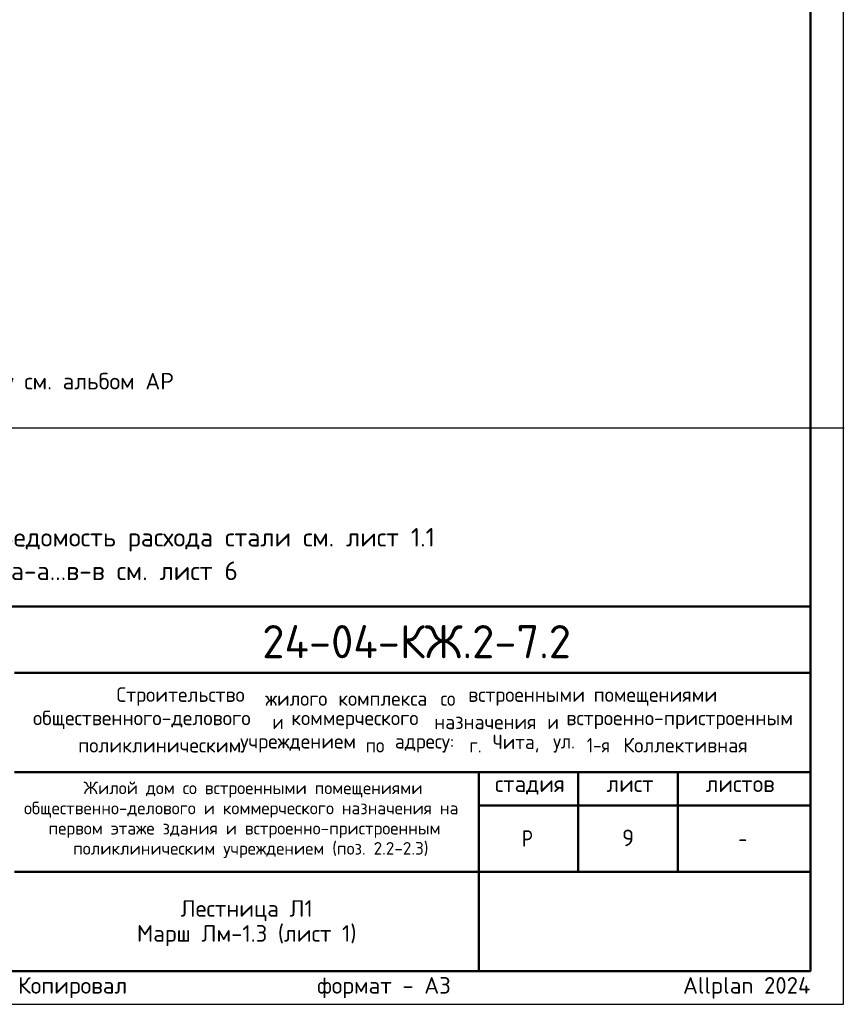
# Model space of a CAD drawing. Header units: millimetres. Extents: x 0 to 21005, y 0 to 14850.
# Tile 6 of 7: x 14789 to 21005, y 0 to 7425. Entities that reach past the tile are written whole.
import ezdxf

# ---------------------------------------------------------------- set-up
doc = ezdxf.new("R2010")
doc.units = ezdxf.units.MM
doc.layers.add('Standard', color=7, linetype='Continuous', lineweight=25)
doc.layers.add('Надписи', color=7, linetype='Continuous', lineweight=25)
doc.styles.add('ISOCPEUR', font='txt')

msp = doc.modelspace()

# ---------------------------------------------------------------- linework, layer by layer
at = {"layer": 'Standard', "color": 7, "linetype": 'Continuous', "lineweight": 50, "transparency": 33554687}
for p, q in [((11500, 3000), (20750, 3000)), ((14750, 2500), (20750, 2500)), ((14750, 1750), (20750, 1750)), ((18250, 1000), (18250, 1750)), ((19000, 1000), (19000, 1750)), ((19750, 1000), (19750, 1750)), ((18250, 1500), (20750, 1500)), ((14750, 1000), (20750, 1000)), ((18250, 250), (18250, 1000)), ((18250, 250), (18250, 1000))]:
    msp.add_line(p, q, dxfattribs=at)
at = {"layer": 'Standard', "color": 7, "linetype": 'Continuous', "lineweight": 25, "transparency": 33554687}
for p, q in [((20750, 250), (20750, 3000)), ((11500, 250), (20750, 250)), ((11500, 250), (20750, 250)), ((11500, 250), (20750, 250))]:
    msp.add_line(p, q, dxfattribs=at)
msp.add_lwpolyline([(0, 0), (21000, 0), (21000, 14850), (0, 14850), (0, 0)], close=True, dxfattribs=at)
at = {"layer": 'Standard', "color": 7, "linetype": 'Continuous', "lineweight": 13, "transparency": 33554687}
msp.add_lwpolyline([(21000, 14850), (0, 14850), (0, 0), (21000, 0), (21000, 14850)], dxfattribs=at)
at = {"layer": 'Standard', "color": 7, "linetype": 'Continuous', "lineweight": 50, "transparency": 33554687}
msp.add_lwpolyline([(1000, 14600), (20750, 14600), (20750, 250), (1000, 250), (1000, 14600)], close=True, dxfattribs=at)
at = {"layer": 'Standard', "color": 7, "linetype": 'Continuous', "lineweight": 25, "transparency": 33554687}
for points in [[(21005, 14600), (11054.5, 14600), (11054.5, 4346.9), (21005, 4346.9)], [(20750, 3000), (11500, 3000), (11500, 250), (20750, 250), (20750, 3000)]]:
    msp.add_lwpolyline(points, dxfattribs=at)

# ---------------------------------------------------------------- texts
at = {"layer": 'Standard', "color": 7, "linetype": 'Continuous', "lineweight": 25, "transparency": 33554687, "style": 'ISOCPEUR'}
for s, insert, char_height, width, attachment_point in [('\\A1;{\\fISOCPEUR|i0|b0;\\H125.000000;\\W1.000000;\\C7;* - все размеры даны по бетону, отделку см. альбом АР}\\P', (13682.6, 4761.5), 125, 4649.661, 2), ('\\W0.98;Строительство ', (15518.6, 2250.8), 110, 1175.348, 7), ('\\W0.96;жилого ', (16640.6, 2250.8), 110, 602.55, 7), ('\\W0.97;комплекса ', (17190.6, 2250.8), 110, 823.039, 7), ('\\W0.90;со ', (17960.6, 2250.8), 110, 258.739, 7), ('\\W0.98;встроенными ', (18169.6, 2250.8), 110, 999.233, 7), ('\\W0.98;помещениями', (19115.6, 2250.8), 110, 955.088, 7), ('\\W0.99;общественного-делового ', (14888.9, 2074.8), 110, 1857.162, 7), ('\\W0.87;и ', (16692.9, 2074.8), 110, 190.617, 7), ('\\W0.98;коммерческого ', (16835.9, 2074.8), 110, 1131.214, 7), ('\\W0.97;назначения ', (17913.9, 2074.8), 110, 905.516, 7), ('\\W0.87;и ', (18766.4, 2074.8), 110, 190.609, 7), ('\\W0.99;встроенно-пристроенным', (18909.4, 2074.8), 110, 1791.218, 7), ('\\W0.95;Чита, ', (18353.9, 1898.8), 110, 508.778, 7), ('\\W0.86;1-я ', (19063.4, 1898.8), 110, 322.299, 7), ('\\W0.98;Коллективная', (19338.4, 1898.8), 110, 1021.088, 7), ('\\W0.98;поликлиническим ', (15229.9, 1898.8), 110, 1274.191, 7), ('\\W0.98;учреждением ', (16450.9, 1898.8), 110, 999.123, 7), ('\\W0.91;по ', (17396.9, 1898.8), 110, 269.87, 7), ('\\W0.96;адресу: ', (17616.9, 1898.8), 110, 613.612, 7), ('\\W0.89;г. ', (18177.9, 1898.8), 110, 224.789, 7), ('\\W0.92;ул. ', (18810.4, 1898.8), 110, 303.428, 7), ('\\W0.99;стадия    лист     листов', (18371.3, 1581.1), 125, 2186.296, 7), ('\\W0.80;Р', (18575, 1187.5), 125, 149.931, 7), ('\\W0.78;-', (20206.2, 1187.5), 125, 135.997, 7)]:
    msp.add_mtext(s, dxfattribs=dict(at, insert=insert, char_height=char_height, width=width, attachment_point=attachment_point))
at = {"layer": 'Standard', "color": 7, "linetype": 'Continuous', "lineweight": 13, "transparency": 33554687, "insert": (11500, 3845.3), "char_height": 140, "width": 6589.45, "attachment_point": 1, "line_spacing_factor": 1.084337}
msp.add_mtext('\\A1;{\\fISOCPEUR|i0|b0;\\H139.999998;\\W1.000000;\\C7;1. Общие указания см. лист 1}\\P{\\fISOCPEUR|i0|b0;\\H139.999998;\\W1.000000;\\C7;2. Ведомость деталей см. лист 10. Ведомость расхода стали см. лист 1.1}\\P{\\fISOCPEUR|i0|b0;\\H139.999998;\\W1.000000;\\C7;3. Сечение 1-1 см. лист 10, сечения а-а...в-в см. лист 6}\\P', dxfattribs=at)
at = {"layer": 'Standard', "color": 7, "linetype": 'Continuous', "lineweight": 50, "transparency": 33554687, "insert": (16617.6, 2609.1), "char_height": 250, "width": 2520.794, "attachment_point": 7, "style": 'ISOCPEUR'}
msp.add_mtext('\\W0.98;24-04-КЖ.2-7.2', dxfattribs=at)
at = {"layer": 'Standard', "color": 7, "linetype": 'Continuous', "lineweight": 18, "transparency": 33554687, "char_height": 95, "attachment_point": 7, "style": 'ISOCPEUR'}
for s, insert, width in [('\\W0.99;Жилой дом со встроенными помещениями', (15269.8, 1558.7), 2506.356), ('\\W0.99;общественно-делового и коммерческого назначения на', (14820.9, 1406.7), 3403.402), ('\\W0.99;первом этаже здания и встроенно-пристроенным', (15006.1, 1254.7), 3033.239), ('\\W0.99;поликлиническим учреждением (поз. 2.2-2.3)', (15191.4, 1102.7), 2662.626)]:
    msp.add_mtext(s, dxfattribs=dict(at, insert=insert, width=width))
at = {"layer": 'Standard', "color": 7, "linetype": 'Continuous', "lineweight": 25, "transparency": 33554687, "insert": (16500, 785.4), "char_height": 125, "width": 1683.438, "attachment_point": 2, "line_spacing_factor": 0.903614}
msp.add_mtext('\\A1;{\\fISOCPEUR|i0|b0;\\H125.000000;\\W1.000000;\\C7;Лестница Л1}\\P{\\fISOCPEUR|i0|b0;\\H125.000000;\\W1.000000;\\C7;Марш Лм-1.3 (лист 1)}\\P', dxfattribs=at)
at = {"layer": 'Standard', "color": 8, "linetype": 'Continuous', "lineweight": 13, "transparency": 33554687, "insert": (20750, 123.9), "char_height": 125, "width": 5874.732, "attachment_point": 6, "style": 'ISOCPEUR'}
msp.add_mtext('\\A1;{\\fISOCPEUR|i0|b0;\\H125.000000;\\W1.000000;\\C8;Копировал                  формат - А3                      Allplan 2024}\\P', dxfattribs=at)
at = {"layer": 'Надписи', "color": 7, "linetype": 'Continuous', "lineweight": 13, "transparency": 33554687, "insert": (19375, 1255), "char_height": 125, "width": 136.111, "attachment_point": 5, "style": 'ISOCPEUR'}
msp.add_mtext('\\A1;{\\fISOCPEUR|i0|b0;\\H125.000000;\\W1.000000;\\C7;9}\\P', dxfattribs=at)

doc.saveas('drawing.dxf')
